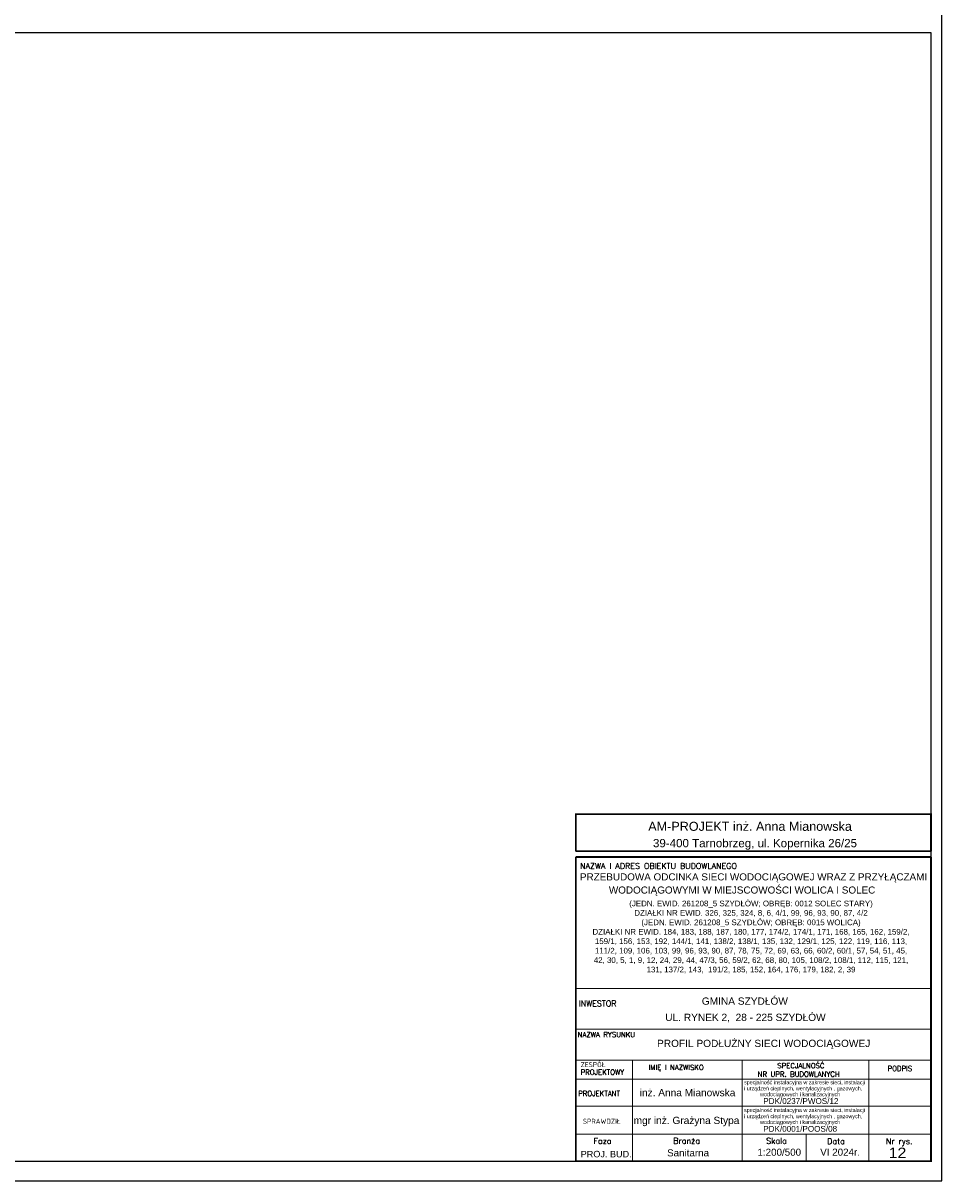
# Model space of a CAD drawing. Extents: x 122 to 1445, y -293 to 2085.
# Tile 10 of 38: x 1088 to 1321, y -293 to 1. Entities that reach past the tile are written whole.
import ezdxf

# ---------------------------------------------------------------- set-up
doc = ezdxf.new("R2010")
doc.units = 0
doc.header["$LTSCALE"] = 0.2
doc.header["$MEASUREMENT"] = 0
doc.layers.get('0').update_dxf_attribs({"color": 8, "linetype": 'CONTINUOUS'})
for name, color, linetype, lineweight in [('!!IS_COPIS', 7, 'CONTINUOUS', 15), ('ARKUSZ_OPIS', 5, 'CONTINUOUS', 30), ('COPIS', 7, 'CONTINUOUS', 13)]:
    doc.layers.add(name, color=color, linetype=linetype, lineweight=lineweight)
doc.layers.add('Linie_tabeli', color=7, linetype='CONTINUOUS')
doc.styles.add('LOGO', font='arial.ttf')
doc.styles.add('R', font='arial.ttf')
doc.styles.add('RD', font='arial.ttf', dxfattribs={"width": 1.1})
doc.styles.add('S', font='simplex.shx', dxfattribs={"width": 0.9, "height": 2.1})
doc.styles.add('TIMES', font='times.ttf')

msp = doc.modelspace()

# ---------------------------------------------------------------- linework, layer by layer
msp.add_lwpolyline([(1321.17346, 3.76042), (421.17346, 3.76042), (421.17346, -293.23958), (1321.17346, -293.23958)], close=True)
at = {"layer": 'COPIS'}
msp.add_line((1286.69486, -281.35998), (1286.69486, -288.23958), dxfattribs=at)
at = {"layer": 'COPIS', "color": 7, "lineweight": 40, "const_width": 0.46071}
for points in [[(1228.07627, -209.37863), (1228.07627, -199.95549), (1318.43162, -199.95549), (1318.43162, -209.37863)], [(1228.07627, -209.37863), (1318.43162, -209.37863)], [(1318.43162, -210.85059), (1318.43162, -288.23958), (1228.07627, -288.23958), (1228.07627, -210.85059)], [(1228.07627, -210.85059), (1318.43162, -210.85059)]]:
    msp.add_lwpolyline(points, dxfattribs=at)
at = {"layer": 'COPIS', "color": 7, "lineweight": 13}
for points in [[(1228.07627, -244.3438), (1318.43162, -244.3438)], [(1228.07627, -254.64257), (1318.43162, -254.64257)], [(1228.07627, -262.50497), (1318.43162, -262.50497)], [(1242.53694, -262.50497), (1242.53694, -288.23958)], [(1270.40351, -262.50497), (1270.40351, -288.23958)], [(1302.63438, -262.50497), (1302.63438, -288.23958)], [(1228.07627, -267.34518), (1318.43162, -267.34518)], [(1228.07627, -274.25664), (1318.43162, -274.25664)], [(1228.07627, -281.35998), (1318.43162, -281.35998)]]:
    msp.add_lwpolyline(points, dxfattribs=at)
at = {"layer": 'Linie_tabeli'}
msp.add_lwpolyline([(435.77855, -288.23958), (1318.43162, -288.23958), (1318.43162, -1.23958), (435.77855, -1.23958)], close=True, dxfattribs=at)

# ---------------------------------------------------------------- texts
at = {"layer": '!!IS_COPIS', "color": 7, "style": 'RD'}
for s, p in [('GMINA SZYDŁÓW ', (1260.13464, -248.4407)), ('UL. RYNEK 2,  28 - 225 SZYDŁÓW ', (1250.83995, -252.56972)), ('PROFIL PODŁUŻNY SIECI WODOCIĄGOWEJ', (1248.74522, -259.18769))]:
    msp.add_text(s, height=1.8435681, dxfattribs=at).set_placement(p)
at = {"layer": 'ARKUSZ_OPIS', "color": 0, "insert": (1272.64847, -231.21632), "char_height": 1.44, "width": 80.8599441, "attachment_point": 5, "style": 'TIMES'}
msp.add_mtext('{\\fArial|b0|i0|c238|p34;(JEDN. EWID. 261208_5 SZYDŁÓW; OBRĘB: 0012 SOLEC STARY)\\PDZIAŁKI NR EWID. 326, 325, 324, 8, 6, 4/1, 99, 96, 93, 90, 87, 4/2\\P(JEDN. EWID. 261208_5 SZYDŁÓW; OBRĘB: 0015 WOLICA)\\PDZIAŁKI NR EWID. 184, 183, 188, 187, 180, 177, 174/2, 174/1, 171, 168, 165, 162, 159/2, 159/1, 156, 153, 192, 144/1, 141, 138/2, 138/1, 135, 132, 129/1, 125, 122, 119, 116, 113, 111/2, 109, 106, 103, 99, 96, 93, 90, 87, 78, 75, 72, 69, 63, 66, 60/2, 60/1, 57, 54, 51, 45, 42, 30, 5, 1, 9, 12, 24, 29, 44, 47/3, 56, 59/2, 62, 68, 80, 105, 108/2, 108/1, 112, 115, 121, 131, 137/2, 143,  191/2, 185, 152, 164, 176, 179, 182, 2, 39}', dxfattribs=at)
at = {"layer": 'COPIS', "style": 'LOGO'}
for s, height, p in [('AM-PROJEKT inż. Anna Mianowska', 2.2926758, (1246.51212, -204.19949)), ('39-400 Tarnobrzeg, ul. Kopernika 26/25', 2.1016195, (1247.71579, -208.38107))]:
    msp.add_text(s, height=height, dxfattribs=at).set_placement(p)
at = {"layer": 'COPIS', "color": 7, "lineweight": 13, "style": 'S'}
for s, height, p in [('NAZWA I ADRES OBIEKTU BUDOWLANEGO', 1.4742622, (1229.19289, -213.88912)), ('INWESTOR', 1.474262, (1228.84198, -248.86015)), ('NAZWA RYSUNKU', 1.2899794, (1228.58471, -256.66844)), ('ZESPÓŁ', 1.289979, (1229.32209, -264.32114)), ('PROJEKTOWY', 1.289979, (1229.32209, -266.23811)), ('IMIĘ I NAZWISKO', 1.2899794, (1246.58593, -265.0245)), ('SPECJALNOŚĆ ', 1.2899794, (1279.34052, -264.58678)), ('PODPIS', 1.289979, (1307.37238, -265.30845)), ('NR UPR. BUDOWLANYCH', 1.2899794, (1274.34728, -266.7518)), ('PROJEKTANT', 1.289979, (1228.70513, -271.66427)), ('SPRAWDZIŁ', 1.289979, (1229.87708, -278.72865)), ('Faza', 1.474262, (1232.58508, -283.83406)), ('Branża', 1.474262, (1252.87676, -283.78694)), ('Skala', 1.474262, (1276.52181, -283.8136)), ('Data', 1.474262, (1292.01253, -283.9016)), ('Nr rys.', 1.474262, (1306.96179, -283.9016))]:
    msp.add_text(s, height=height, dxfattribs=at).set_placement(p)
at = {"layer": 'COPIS', "color": 7, "lineweight": 9, "style": 'R'}
for s, p in [('PRZEBUDOWA ODCINKA SIECI WODOCIĄGOWEJ WRAZ Z PRZYŁĄCZAMI ', (1229.14939, -216.81565)), ('WODOCIĄGOWYMI W MIEJSCOWOŚCI WOLICA I SOLEC ', (1236.505, -220.16062))]:
    msp.add_text(s, height=1.8, dxfattribs=at).set_placement(p)
at = {"layer": 'COPIS', "color": 7, "style": 'RD'}
for s, height, p in [('specjalność instalacyjna w zakresie sieci, instalacji ', 0.9828, (1270.86409, -268.67155)), ('inż. Anna Mianowska', 1.8428278, (1244.33828, -271.71735)), ('i urządzeń cieplnych, wentylacyjnych , gazowych, ', 0.9828, (1270.86409, -270.22871)), ('wodociągowych i kanalizacyjnych', 0.9828, (1274.94643, -271.71405)), ('PDK/0237/PWOS/12', 1.4742, (1275.76943, -273.67379)), ('mgr inż. Grażyna Stypa', 1.8428278, (1242.79549, -278.78656)), ('specjalność instalacyjna w zakresie sieci, instalacji ', 0.9828, (1270.86409, -275.74077)), ('i urządzeń cieplnych, wentylacyjnych , gazowych, ', 0.9828, (1270.86409, -277.29792)), ('wodociągowych i kanalizacyjnych', 0.9828, (1274.94643, -278.78327)), ('PDK/0001/POOS/08', 1.4742, (1275.76943, -280.74301)), ('PROJ. BUD.', 1.653426, (1229.33459, -287.25829)), ('Sanitarna', 1.7857, (1251.30137, -287.0111)), ('1:200/500', 1.7857, (1274.28563, -286.85226)), ('VI 2024r.', 1.7857, (1290.25086, -286.82588))]:
    msp.add_text(s, height=height, dxfattribs=at).set_placement(p)
at = {"layer": 'COPIS', "color": 7, "style": 'RD', "width": 1.1}
msp.add_text('12', height=2.62603, dxfattribs=at).set_placement((1307.65604, -287.41623))

doc.saveas('drawing.dxf')
